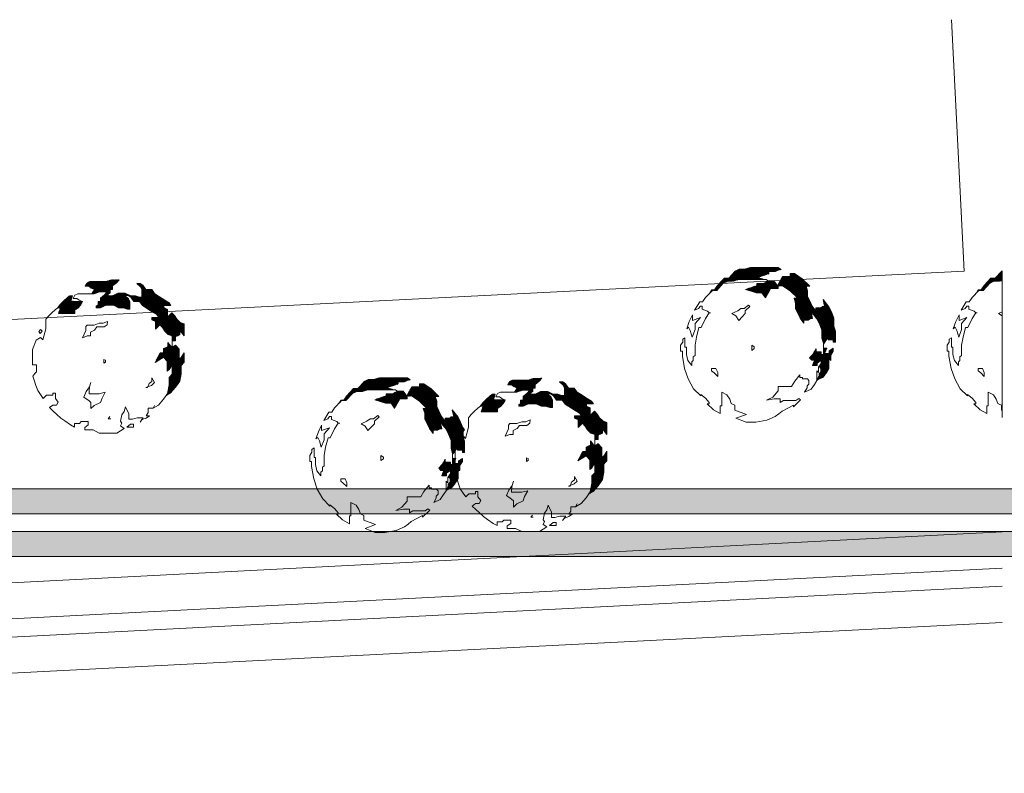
# Model space of a CAD drawing. Header units: millimetres. Extents: x -117530 to 51532, y -61772 to 24900.
# Tile 163 of 175: x -5048 to -1123, y -28946 to -25942. Entities that reach past the tile are written whole.
import ezdxf

# ---------------------------------------------------------------- set-up
doc = ezdxf.new("R2010")
doc.units = ezdxf.units.MM
doc.header["$LTSCALE"] = 254
doc.layers.add('drsn-maaiveld', color=7, linetype='Continuous', lineweight=0, true_color=0x0099ff)
for name, color, linetype, lineweight in [('HATCH_REACTORS', 7, 'Continuous', 0), ('LAYER21', 7, 'Continuous', 0), ('LAYER90', 7, 'Continuous', 0)]:
    doc.layers.add(name, color=color, linetype=linetype, lineweight=lineweight)
pattern_1 = [(45.0000013, (10.607, -10.607), (10.60660195, -10.6066015), [])]

# ---------------------------------------------------------------- blocks, each defined once
blk = doc.blocks.new('Group-1')
at = {"layer": 'HATCH_REACTORS', "linetype": 'Continuous', "lineweight": 0}
h = blk.add_hatch(dxfattribs=at)
h.set_pattern_fill('ARKEY_normaala_9_1', style=0, pattern_type=2)
h.set_pattern_definition(pattern_1)
h.paths.add_polyline_path([(-538150, -183055), (-537108, -183055), (-537166, -183036), (-537382, -182978), (-537151, -182892), (-536935, -182820), (-536935, -182733), (-536676, -182733), (-536545, -182668), (-536446, -182661), (-536561, -182575), (-537670, -182575), (-537900, -182647), (-538116, -182647), (-538277, -182719), (-538536, -183007), (-538709, -183007), (-538983, -183295), (-539098, -183468), (-539213, -183468), (-539288, -183591), (-539189, -183487), (-539016, -183487), (-538757, -183199), (-538596, -183127), (-538517, -183127), (-538380, -183127), (-538150, -183055)])
h = blk.add_hatch(dxfattribs=at)
h.set_pattern_fill('ARKEY_normaala_9_1', style=0, pattern_type=2)
h.set_pattern_definition(pattern_1)
h.paths.add_polyline_path([(-535253, -184336), (-535023, -184627), (-534922, -184828), (-534821, -185073), (-534821, -185390), (-534763, -185592), (-534763, -185627), (-534701, -185558), (-534571, -185342), (-534571, -185457), (-534370, -185457), (-534370, -185558), (-534283, -185558), (-534283, -185112), (-534341, -184910), (-534341, -184593), (-534442, -184348), (-534542, -184147), (-534773, -183856), (-534715, -184132), (-534802, -184132), (-534888, -184190), (-535061, -184190), (-535061, -184320), (-535205, -184118), (-535306, -183900), (-535392, -183727), (-535392, -183511), (-535450, -183324), (-535306, -183324), (-535608, -183021), (-535913, -182820), (-536086, -182820), (-536086, -182935), (-536388, -182935), (-536590, -183309), (-536393, -183300), (-536088, -183501), (-535786, -183804), (-535930, -183804), (-535872, -183991), (-535872, -184207), (-535685, -184598), (-535541, -184800), (-535541, -184670), (-535368, -184670), (-535282, -184612), (-535212, -184612), (-535253, -184336)])
h = blk.add_hatch(dxfattribs=at)
h.set_pattern_fill('ARKEY_normaala_9_1', style=0, pattern_type=2)
h.set_pattern_definition(pattern_1)
h.paths.add_polyline_path([(-527969, -183127), (-527753, -183127), (-527632, -183089), (-527632, -182711), (-527650, -182719), (-527909, -183007), (-528082, -183007), (-528355, -183295), (-528470, -183468), (-528586, -183468), (-528661, -183591), (-528562, -183487), (-528389, -183487), (-528130, -183199)])
h = blk.add_hatch(dxfattribs=at)
h.set_pattern_fill('ARKEY_normaala_9_1', style=0, pattern_type=2)
h.set_pattern_definition(pattern_1)
h.paths.add_polyline_path([(-561214, -184857), (-561113, -184972), (-561012, -185116), (-560883, -185248), (-560724, -185306), (-560719, -185503), (-560590, -185503), (-560590, -185330), (-560417, -185258), (-560417, -185085), (-560244, -185301), (-560244, -184826), (-560403, -184768), (-560532, -184636), (-560633, -184492), (-560734, -184377), (-560835, -184478), (-560907, -184550), (-560907, -184392), (-560907, -184248), (-561051, -184176), (-561051, -184089), (-560907, -184089), (-560777, -184089), (-560849, -183974), (-561022, -183873), (-561223, -183744), (-561425, -183614), (-561540, -183456), (-561773, -183456), (-561888, -183283), (-562003, -183211), (-562133, -183211), (-561989, -183340), (-561931, -183456), (-561931, -183758), (-562036, -183752), (-562205, -183700), (-562378, -183700), (-562593, -183600), (-562769, -183600), (-562882, -183600), (-563098, -183700), (-563271, -183700), (-563271, -183643), (-563199, -183585), (-563199, -183456), (-563098, -183456), (-563098, -183312), (-562939, -183182), (-562839, -183067), (-563180, -183075), (-563357, -183139), (-564005, -183139), (-564120, -183196), (-564195, -183326), (-564048, -183326), (-563947, -183398), (-563818, -183456), (-563920, -183619), (-563837, -183619), (-563635, -183547), (-563319, -183547), (-563419, -183662), (-563578, -183792), (-563578, -183936), (-563679, -183936), (-563679, -184065), (-563751, -184123), (-563751, -184180), (-563607, -184180), (-563362, -184080), (-563059, -184080), (-562858, -184180), (-562685, -184180), (-562498, -184238), (-562411, -184238), (-562411, -183936), (-562469, -183820), (-562613, -183691), (-562483, -183691), (-562368, -183763), (-562253, -183936), (-562020, -183936), (-561905, -184094), (-561703, -184224), (-561502, -184353), (-561329, -184454), (-561257, -184569), (-561531, -184569), (-561531, -184656), (-561387, -184728), (-561387, -185030), (-561315, -184958), (-561214, -184857)])
h = blk.add_hatch(dxfattribs=at)
h.set_pattern_fill('ARKEY_normaala_9_1', style=0, pattern_type=2)
h.set_pattern_definition(pattern_1)
h.paths.add_polyline_path([(-537070, -183789), (-536868, -183415), (-536566, -183415), (-536566, -183300), (-536590, -183309), (-536734, -183108), (-536950, -183108), (-536926, -183141), (-537012, -183141), (-537156, -183213), (-537415, -183213), (-537415, -183300), (-537631, -183372), (-537862, -183458), (-537646, -183516), (-537430, -183588), (-537214, -183588), (-537070, -183789)])
h = blk.add_hatch(dxfattribs=at)
h.set_pattern_fill('ARKEY_normaala_9_1', style=0, pattern_type=2)
h.set_pattern_definition(pattern_1)
h.paths.add_polyline_path([(-565251, -184411), (-564600, -184411), (-564600, -184267), (-564485, -184195), (-564370, -184065), (-564298, -183936), (-564310, -183931), (-564768, -183922), (-564699, -183700), (-564799, -183700), (-564900, -183772), (-565059, -183916), (-565174, -184032), (-565275, -184161), (-565279, -184180), (-565179, -184180), (-565251, -184411)])
h = blk.add_hatch(dxfattribs=at)
h.set_pattern_fill('ARKEY_normaala_9_1', style=0, pattern_type=2)
h.set_pattern_definition(pattern_1)
h.paths.add_polyline_path([(-560724, -186832), (-560839, -186962), (-560839, -187250), (-560904, -187594), (-560969, -187685), (-560791, -187579), (-560590, -187348), (-560417, -187104), (-560359, -186770), (-560359, -186482), (-560244, -186352), (-560244, -185978), (-560302, -186064), (-560359, -186165), (-560446, -186223), (-560446, -185834), (-560590, -185676), (-560724, -185757), (-560724, -185882), (-560724, -185781), (-560897, -185583), (-560897, -185738), (-561070, -185810), (-561070, -185983), (-561199, -185983), (-561401, -186357), (-561070, -186156), (-560926, -186314), (-560926, -186472), (-560926, -186703), (-560839, -186645), (-560782, -186544), (-560724, -186458), (-560724, -186631), (-560724, -186832)])
h = blk.add_hatch(dxfattribs=at)
h.set_pattern_fill('ARKEY_normaala_9_1', style=0, pattern_type=2)
h.set_pattern_definition(pattern_1)
h.paths.add_polyline_path([(-534850, -186398), (-534940, -186540), (-534917, -186540), (-534859, -186597), (-534859, -186741), (-534931, -186813), (-534931, -186900), (-535023, -187068), (-534773, -186943), (-534643, -186756), (-534542, -186597), (-534542, -186220), (-534470, -186278), (-534470, -186076), (-534370, -185918), (-534370, -185788), (-534528, -185904), (-534528, -186004), (-534715, -186004), (-534629, -185788), (-534744, -185788), (-534763, -185769), (-534763, -186038), (-534850, -186038), (-534850, -185937), (-535051, -185937), (-535051, -185822), (-535181, -186038), (-535311, -186182), (-535224, -186268), (-535109, -186268), (-535195, -186484), (-535008, -186484), (-535008, -186384), (-534850, -186268), (-534850, -186398)])
h = blk.add_hatch(dxfattribs=at)
h.set_pattern_fill('ARKEY_normaala_9_1', style=0, pattern_type=2)
h.set_pattern_definition(pattern_1)
h.paths.add_polyline_path([(-552934, -187452), (-551892, -187452), (-551950, -187432), (-552166, -187375), (-551935, -187288), (-551719, -187216), (-551719, -187130), (-551460, -187130), (-551329, -187065), (-551230, -187058), (-551345, -186972), (-552454, -186972), (-552684, -187044), (-552900, -187044), (-553061, -187116), (-553320, -187404), (-553493, -187404), (-553767, -187692), (-553882, -187864), (-553997, -187864), (-554072, -187988), (-553973, -187884), (-553800, -187884), (-553541, -187596), (-553380, -187524), (-553301, -187524), (-553164, -187524), (-552934, -187452)])
h = blk.add_hatch(dxfattribs=at)
h.set_pattern_fill('ARKEY_normaala_9_1', style=0, pattern_type=2)
h.set_pattern_definition(pattern_1)
h.paths.add_polyline_path([(-550037, -188733), (-549807, -189024), (-549706, -189225), (-549605, -189470), (-549605, -189787), (-549547, -189988), (-549547, -190024), (-549485, -189955), (-549355, -189739), (-549355, -189854), (-549154, -189854), (-549154, -189955), (-549067, -189955), (-549067, -189508), (-549125, -189307), (-549125, -188990), (-549226, -188745), (-549327, -188544), (-549557, -188253), (-549499, -188529), (-549586, -188529), (-549672, -188587), (-549845, -188587), (-549845, -188716), (-549989, -188515), (-550090, -188296), (-550176, -188124), (-550176, -187908), (-550234, -187720), (-550090, -187720), (-550392, -187418), (-550697, -187216), (-550870, -187216), (-550870, -187332), (-551172, -187332), (-551374, -187706), (-551177, -187696), (-550872, -187898), (-550570, -188200), (-550714, -188200), (-550656, -188388), (-550656, -188604), (-550469, -188995), (-550325, -189196), (-550325, -189067), (-550152, -189067), (-550066, -189009), (-549996, -189009), (-550037, -188733)])
h = blk.add_hatch(dxfattribs=at)
h.set_pattern_fill('ARKEY_normaala_9_1', style=0, pattern_type=2)
h.set_pattern_definition(pattern_1)
h.paths.add_polyline_path([(-544366, -188784), (-544265, -188899), (-544164, -189043), (-544035, -189175), (-543876, -189232), (-543871, -189429), (-543742, -189429), (-543742, -189256), (-543569, -189184), (-543569, -189012), (-543396, -189228), (-543396, -188752), (-543555, -188695), (-543684, -188563), (-543785, -188419), (-543886, -188304), (-543987, -188404), (-544059, -188476), (-544059, -188318), (-544059, -188174), (-544203, -188102), (-544203, -188016), (-544059, -188016), (-543929, -188016), (-544001, -187900), (-544174, -187800), (-544375, -187670), (-544577, -187540), (-544692, -187382), (-544925, -187382), (-545040, -187209), (-545155, -187137), (-545285, -187137), (-545141, -187267), (-545083, -187382), (-545083, -187684), (-545188, -187679), (-545357, -187627), (-545530, -187627), (-545745, -187526), (-545921, -187526), (-546034, -187526), (-546250, -187627), (-546423, -187627), (-546423, -187569), (-546351, -187512), (-546351, -187382), (-546250, -187382), (-546250, -187238), (-546091, -187108), (-545991, -186993), (-546332, -187002), (-546509, -187065), (-547157, -187065), (-547272, -187123), (-547347, -187252), (-547200, -187252), (-547099, -187324), (-546970, -187382), (-547072, -187545), (-546989, -187545), (-546787, -187473), (-546471, -187473), (-546571, -187588), (-546730, -187718), (-546730, -187862), (-546831, -187862), (-546831, -187992), (-546903, -188049), (-546903, -188107), (-546759, -188107), (-546514, -188006), (-546211, -188006), (-546010, -188107), (-545837, -188107), (-545650, -188164), (-545563, -188164), (-545563, -187862), (-545621, -187747), (-545765, -187617), (-545635, -187617), (-545520, -187689), (-545405, -187862), (-545172, -187862), (-545057, -188020), (-544855, -188150), (-544654, -188280), (-544481, -188380), (-544409, -188496), (-544683, -188496), (-544683, -188582), (-544539, -188654), (-544539, -188956), (-544467, -188884), (-544366, -188784)])
h = blk.add_hatch(dxfattribs=at)
h.set_pattern_fill('ARKEY_normaala_9_1', style=0, pattern_type=2)
h.set_pattern_definition(pattern_1)
h.paths.add_polyline_path([(-551854, -188186), (-551652, -187812), (-551350, -187812), (-551350, -187696), (-551374, -187706), (-551518, -187504), (-551734, -187504), (-551710, -187538), (-551796, -187538), (-551940, -187610), (-552199, -187610), (-552199, -187696), (-552415, -187768), (-552646, -187855), (-552430, -187912), (-552214, -187984), (-551998, -187984), (-551854, -188186)])
h = blk.add_hatch(dxfattribs=at)
h.set_pattern_fill('ARKEY_normaala_9_1', style=0, pattern_type=2)
h.set_pattern_definition(pattern_1)
h.paths.add_polyline_path([(-548403, -188337), (-547752, -188337), (-547752, -188193), (-547637, -188121), (-547522, -187992), (-547450, -187862), (-547462, -187857), (-547920, -187849), (-547851, -187627), (-547951, -187627), (-548052, -187699), (-548211, -187843), (-548326, -187958), (-548427, -188088), (-548431, -188107), (-548331, -188107), (-548403, -188337)])
h = blk.add_hatch(dxfattribs=at)
h.set_pattern_fill('ARKEY_normaala_9_1', style=0, pattern_type=2)
h.set_pattern_definition(pattern_1)
h.paths.add_polyline_path([(-543876, -190759), (-543991, -190888), (-543991, -191176), (-544056, -191520), (-544121, -191612), (-543943, -191505), (-543742, -191275), (-543569, -191030), (-543511, -190696), (-543511, -190408), (-543396, -190279), (-543396, -189904), (-543454, -189991), (-543511, -190092), (-543598, -190149), (-543598, -189760), (-543742, -189602), (-543876, -189684), (-543876, -189808), (-543876, -189708), (-544049, -189509), (-544049, -189664), (-544222, -189736), (-544222, -189909), (-544351, -189909), (-544553, -190284), (-544222, -190082), (-544078, -190240), (-544078, -190399), (-544078, -190629), (-543991, -190572), (-543934, -190471), (-543876, -190384), (-543876, -190557), (-543876, -190759)])
h = blk.add_hatch(dxfattribs=at)
h.set_pattern_fill('ARKEY_normaala_9_1', style=0, pattern_type=2)
h.set_pattern_definition(pattern_1)
h.paths.add_polyline_path([(-549634, -190795), (-549724, -190936), (-549701, -190936), (-549643, -190994), (-549643, -191138), (-549715, -191210), (-549715, -191296), (-549807, -191464), (-549557, -191340), (-549427, -191152), (-549327, -190994), (-549327, -190617), (-549255, -190675), (-549255, -190473), (-549154, -190315), (-549154, -190185), (-549312, -190300), (-549312, -190401), (-549499, -190401), (-549413, -190185), (-549528, -190185), (-549547, -190166), (-549547, -190435), (-549634, -190435), (-549634, -190334), (-549835, -190334), (-549835, -190219), (-549965, -190435), (-550095, -190579), (-550008, -190665), (-549893, -190665), (-549979, -190881), (-549792, -190881), (-549792, -190780), (-549634, -190665), (-549634, -190795)])
at = {"layer": 'HATCH_REACTORS', "color": 17, "lineweight": 0, "flags": 128}
for points in [[(-538150, -183055), (-537108, -183055), (-537166, -183036), (-537382, -182978), (-537151, -182892), (-536935, -182820), (-536935, -182733), (-536676, -182733), (-536545, -182668), (-536446, -182661), (-536561, -182575), (-537670, -182575), (-537900, -182647), (-538116, -182647), (-538277, -182719), (-538536, -183007), (-538709, -183007), (-538983, -183295), (-539098, -183468), (-539213, -183468), (-539288, -183591), (-539189, -183487), (-539016, -183487), (-538757, -183199), (-538596, -183127), (-538517, -183127), (-538380, -183127), (-538150, -183055)], [(-535253, -184336), (-535023, -184627), (-534922, -184828), (-534821, -185073), (-534821, -185390), (-534763, -185592), (-534763, -185627), (-534701, -185558), (-534571, -185342), (-534571, -185457), (-534370, -185457), (-534370, -185558), (-534283, -185558), (-534283, -185112), (-534341, -184910), (-534341, -184593), (-534442, -184348), (-534542, -184147), (-534773, -183856), (-534715, -184132), (-534802, -184132), (-534888, -184190), (-535061, -184190), (-535061, -184320), (-535205, -184118), (-535306, -183900), (-535392, -183727), (-535392, -183511), (-535450, -183324), (-535306, -183324), (-535608, -183021), (-535913, -182820), (-536086, -182820), (-536086, -182935), (-536388, -182935), (-536590, -183309), (-536393, -183300), (-536088, -183501), (-535786, -183804), (-535930, -183804), (-535872, -183991), (-535872, -184207), (-535685, -184598), (-535541, -184800), (-535541, -184670), (-535368, -184670), (-535282, -184612), (-535212, -184612), (-535253, -184336)], [(-527969, -183127), (-527753, -183127), (-527632, -183089), (-527632, -182711), (-527650, -182719), (-527909, -183007), (-528082, -183007), (-528355, -183295), (-528470, -183468), (-528586, -183468), (-528661, -183591), (-528562, -183487), (-528389, -183487), (-528130, -183199)], [(-561214, -184857), (-561113, -184972), (-561012, -185116), (-560883, -185248), (-560724, -185306), (-560719, -185503), (-560590, -185503), (-560590, -185330), (-560417, -185258), (-560417, -185085), (-560244, -185301), (-560244, -184826), (-560403, -184768), (-560532, -184636), (-560633, -184492), (-560734, -184377), (-560835, -184478), (-560907, -184550), (-560907, -184392), (-560907, -184248), (-561051, -184176), (-561051, -184089), (-560907, -184089), (-560777, -184089), (-560849, -183974), (-561022, -183873), (-561223, -183744), (-561425, -183614), (-561540, -183456), (-561773, -183456), (-561888, -183283), (-562003, -183211), (-562133, -183211), (-561989, -183340), (-561931, -183456), (-561931, -183758), (-562036, -183752), (-562205, -183700), (-562378, -183700), (-562593, -183600), (-562769, -183600), (-562882, -183600), (-563098, -183700), (-563271, -183700), (-563271, -183643), (-563199, -183585), (-563199, -183456), (-563098, -183456), (-563098, -183312), (-562939, -183182), (-562839, -183067), (-563180, -183075), (-563357, -183139), (-564005, -183139), (-564120, -183196), (-564195, -183326), (-564048, -183326), (-563947, -183398), (-563818, -183456), (-563920, -183619), (-563837, -183619), (-563635, -183547), (-563319, -183547), (-563419, -183662), (-563578, -183792), (-563578, -183936), (-563679, -183936), (-563679, -184065), (-563751, -184123), (-563751, -184180), (-563607, -184180), (-563362, -184080), (-563059, -184080), (-562858, -184180), (-562685, -184180), (-562498, -184238), (-562411, -184238), (-562411, -183936), (-562469, -183820), (-562613, -183691), (-562483, -183691), (-562368, -183763), (-562253, -183936), (-562020, -183936), (-561905, -184094), (-561703, -184224), (-561502, -184353), (-561329, -184454), (-561257, -184569), (-561531, -184569), (-561531, -184656), (-561387, -184728), (-561387, -185030), (-561315, -184958), (-561214, -184857)], [(-537070, -183789), (-536868, -183415), (-536566, -183415), (-536566, -183300), (-536590, -183309), (-536734, -183108), (-536950, -183108), (-536926, -183141), (-537012, -183141), (-537156, -183213), (-537415, -183213), (-537415, -183300), (-537631, -183372), (-537862, -183458), (-537646, -183516), (-537430, -183588), (-537214, -183588), (-537070, -183789)], [(-565251, -184411), (-564600, -184411), (-564600, -184267), (-564485, -184195), (-564370, -184065), (-564298, -183936), (-564310, -183931), (-564768, -183922), (-564699, -183700), (-564799, -183700), (-564900, -183772), (-565059, -183916), (-565174, -184032), (-565275, -184161), (-565279, -184180), (-565179, -184180), (-565251, -184411)], [(-560724, -186832), (-560839, -186962), (-560839, -187250), (-560904, -187594), (-560969, -187685), (-560791, -187579), (-560590, -187348), (-560417, -187104), (-560359, -186770), (-560359, -186482), (-560244, -186352), (-560244, -185978), (-560302, -186064), (-560359, -186165), (-560446, -186223), (-560446, -185834), (-560590, -185676), (-560724, -185757), (-560724, -185882), (-560724, -185781), (-560897, -185583), (-560897, -185738), (-561070, -185810), (-561070, -185983), (-561199, -185983), (-561401, -186357), (-561070, -186156), (-560926, -186314), (-560926, -186472), (-560926, -186703), (-560839, -186645), (-560782, -186544), (-560724, -186458), (-560724, -186631), (-560724, -186832)], [(-534850, -186398), (-534940, -186540), (-534917, -186540), (-534859, -186597), (-534859, -186741), (-534931, -186813), (-534931, -186900), (-535023, -187068), (-534773, -186943), (-534643, -186756), (-534542, -186597), (-534542, -186220), (-534470, -186278), (-534470, -186076), (-534370, -185918), (-534370, -185788), (-534528, -185904), (-534528, -186004), (-534715, -186004), (-534629, -185788), (-534744, -185788), (-534763, -185769), (-534763, -186038), (-534850, -186038), (-534850, -185937), (-535051, -185937), (-535051, -185822), (-535181, -186038), (-535311, -186182), (-535224, -186268), (-535109, -186268), (-535195, -186484), (-535008, -186484), (-535008, -186384), (-534850, -186268), (-534850, -186398)], [(-552934, -187452), (-551892, -187452), (-551950, -187432), (-552166, -187375), (-551935, -187288), (-551719, -187216), (-551719, -187130), (-551460, -187130), (-551329, -187065), (-551230, -187058), (-551345, -186972), (-552454, -186972), (-552684, -187044), (-552900, -187044), (-553061, -187116), (-553320, -187404), (-553493, -187404), (-553767, -187692), (-553882, -187864), (-553997, -187864), (-554072, -187988), (-553973, -187884), (-553800, -187884), (-553541, -187596), (-553380, -187524), (-553301, -187524), (-553164, -187524), (-552934, -187452)], [(-550037, -188733), (-549807, -189024), (-549706, -189225), (-549605, -189470), (-549605, -189787), (-549547, -189988), (-549547, -190024), (-549485, -189955), (-549355, -189739), (-549355, -189854), (-549154, -189854), (-549154, -189955), (-549067, -189955), (-549067, -189508), (-549125, -189307), (-549125, -188990), (-549226, -188745), (-549327, -188544), (-549557, -188253), (-549499, -188529), (-549586, -188529), (-549672, -188587), (-549845, -188587), (-549845, -188716), (-549989, -188515), (-550090, -188296), (-550176, -188124), (-550176, -187908), (-550234, -187720), (-550090, -187720), (-550392, -187418), (-550697, -187216), (-550870, -187216), (-550870, -187332), (-551172, -187332), (-551374, -187706), (-551177, -187696), (-550872, -187898), (-550570, -188200), (-550714, -188200), (-550656, -188388), (-550656, -188604), (-550469, -188995), (-550325, -189196), (-550325, -189067), (-550152, -189067), (-550066, -189009), (-549996, -189009), (-550037, -188733)], [(-544366, -188784), (-544265, -188899), (-544164, -189043), (-544035, -189175), (-543876, -189232), (-543871, -189429), (-543742, -189429), (-543742, -189256), (-543569, -189184), (-543569, -189012), (-543396, -189228), (-543396, -188752), (-543555, -188695), (-543684, -188563), (-543785, -188419), (-543886, -188304), (-543987, -188404), (-544059, -188476), (-544059, -188318), (-544059, -188174), (-544203, -188102), (-544203, -188016), (-544059, -188016), (-543929, -188016), (-544001, -187900), (-544174, -187800), (-544375, -187670), (-544577, -187540), (-544692, -187382), (-544925, -187382), (-545040, -187209), (-545155, -187137), (-545285, -187137), (-545141, -187267), (-545083, -187382), (-545083, -187684), (-545188, -187679), (-545357, -187627), (-545530, -187627), (-545745, -187526), (-545921, -187526), (-546034, -187526), (-546250, -187627), (-546423, -187627), (-546423, -187569), (-546351, -187512), (-546351, -187382), (-546250, -187382), (-546250, -187238), (-546091, -187108), (-545991, -186993), (-546332, -187002), (-546509, -187065), (-547157, -187065), (-547272, -187123), (-547347, -187252), (-547200, -187252), (-547099, -187324), (-546970, -187382), (-547072, -187545), (-546989, -187545), (-546787, -187473), (-546471, -187473), (-546571, -187588), (-546730, -187718), (-546730, -187862), (-546831, -187862), (-546831, -187992), (-546903, -188049), (-546903, -188107), (-546759, -188107), (-546514, -188006), (-546211, -188006), (-546010, -188107), (-545837, -188107), (-545650, -188164), (-545563, -188164), (-545563, -187862), (-545621, -187747), (-545765, -187617), (-545635, -187617), (-545520, -187689), (-545405, -187862), (-545172, -187862), (-545057, -188020), (-544855, -188150), (-544654, -188280), (-544481, -188380), (-544409, -188496), (-544683, -188496), (-544683, -188582), (-544539, -188654), (-544539, -188956), (-544467, -188884), (-544366, -188784)], [(-551854, -188186), (-551652, -187812), (-551350, -187812), (-551350, -187696), (-551374, -187706), (-551518, -187504), (-551734, -187504), (-551710, -187538), (-551796, -187538), (-551940, -187610), (-552199, -187610), (-552199, -187696), (-552415, -187768), (-552646, -187855), (-552430, -187912), (-552214, -187984), (-551998, -187984), (-551854, -188186)], [(-548403, -188337), (-547752, -188337), (-547752, -188193), (-547637, -188121), (-547522, -187992), (-547450, -187862), (-547462, -187857), (-547920, -187849), (-547851, -187627), (-547951, -187627), (-548052, -187699), (-548211, -187843), (-548326, -187958), (-548427, -188088), (-548431, -188107), (-548331, -188107), (-548403, -188337)], [(-543876, -190759), (-543991, -190888), (-543991, -191176), (-544056, -191520), (-544121, -191612), (-543943, -191505), (-543742, -191275), (-543569, -191030), (-543511, -190696), (-543511, -190408), (-543396, -190279), (-543396, -189904), (-543454, -189991), (-543511, -190092), (-543598, -190149), (-543598, -189760), (-543742, -189602), (-543876, -189684), (-543876, -189808), (-543876, -189708), (-544049, -189509), (-544049, -189664), (-544222, -189736), (-544222, -189909), (-544351, -189909), (-544553, -190284), (-544222, -190082), (-544078, -190240), (-544078, -190399), (-544078, -190629), (-543991, -190572), (-543934, -190471), (-543876, -190384), (-543876, -190557), (-543876, -190759)], [(-549634, -190795), (-549724, -190936), (-549701, -190936), (-549643, -190994), (-549643, -191138), (-549715, -191210), (-549715, -191296), (-549807, -191464), (-549557, -191340), (-549427, -191152), (-549327, -190994), (-549327, -190617), (-549255, -190675), (-549255, -190473), (-549154, -190315), (-549154, -190185), (-549312, -190300), (-549312, -190401), (-549499, -190401), (-549413, -190185), (-549528, -190185), (-549547, -190166), (-549547, -190435), (-549634, -190435), (-549634, -190334), (-549835, -190334), (-549835, -190219), (-549965, -190435), (-550095, -190579), (-550008, -190665), (-549893, -190665), (-549979, -190881), (-549792, -190881), (-549792, -190780), (-549634, -190665), (-549634, -190795)]]:
    blk.add_lwpolyline(points, close=True, dxfattribs=at)
at = {"layer": 'LAYER21', "color": 17, "linetype": 'Continuous', "lineweight": 0}
for p, q in [((-529148, -182716, -28800), (-529660, -172695, -28800)), ((-625023, -187609, -28800), (-529148, -182716, -28800)), ((-566143, -185479, -28800), (-566287, -185839, -28800)), ((-527666, -188071, -28800), (-527759, -188025, -28800)), ((-549295, -189405, -28800), (-549439, -189765, -28800)), ((-527632, -193121, -28800), (-645260, -199148, -28800)), ((-527632, -194563, -28800), (-645186, -200587, -28800)), ((-527632, -195284, -28800), (-645149, -201306, -28800)), ((-527632, -196725, -28800), (-645076, -202744, -28800))]:
    blk.add_line(p, q, dxfattribs=at)
at = {"layer": 'LAYER21', "color": 17, "linetype": 'Continuous', "lineweight": 0, "flags": 128}
for points in [[(-538251, -188589), (-537847, -188748), (-537459, -188748), (-537012, -188661), (-536681, -188517), (-536681, -188517), (-536537, -188416), (-536407, -188301), (-535959, -188071), (-535959, -188128), (-535671, -187855), (-535743, -187797), (-535858, -187884), (-536350, -187884), (-536479, -187956), (-536479, -187812), (-536724, -187812), (-537027, -187869), (-536782, -187740), (-536566, -187495), (-536566, -187322), (-536031, -187322), (-535901, -187106), (-535699, -186859), (-535699, -186960), (-535599, -186960), (-535599, -187020), (-535397, -187020), (-535339, -187077), (-535339, -187221), (-535411, -187293), (-535411, -187380), (-535512, -187552), (-535253, -187423), (-535123, -187236), (-535023, -187077), (-535023, -186700), (-534951, -186758), (-534951, -186556), (-534850, -186398), (-534850, -186268), (-535008, -186384), (-535008, -186484), (-535195, -186484), (-535109, -186268), (-535224, -186268), (-535311, -186182), (-535181, -186038), (-535051, -185822), (-535051, -185937), (-534850, -185937), (-534850, -186038), (-534763, -186038), (-534763, -185592), (-534821, -185390), (-534821, -185318), (-534821, -185073), (-534922, -184828), (-535023, -184627), (-535253, -184336), (-535195, -184612), (-535282, -184612), (-535368, -184670), (-535541, -184670), (-535541, -184800), (-535685, -184598), (-535872, -184207), (-535872, -183991), (-535930, -183804), (-535786, -183804), (-536088, -183501), (-536393, -183300), (-536566, -183300), (-536566, -183415), (-536868, -183415), (-537070, -183789), (-537214, -183588), (-537430, -183588), (-537646, -183516), (-537862, -183458), (-537631, -183372), (-537415, -183300), (-537415, -183213), (-537156, -183213), (-537012, -183141), (-536926, -183141), (-537041, -183055), (-538150, -183055), (-538380, -183127), (-538596, -183127), (-538757, -183199), (-539016, -183487), (-539189, -183487), (-539463, -183775), (-539578, -183948), (-539693, -183948), (-539895, -184279), (-539736, -184207), (-539664, -184120), (-539592, -184120), (-539592, -184236), (-539376, -184322), (-539319, -184380)], [(-562642, -188995), (-562786, -188894), (-562728, -188779), (-562786, -188707), (-562728, -188448), (-562642, -188318), (-562584, -188131), (-562455, -188404), (-562455, -188620), (-562311, -188620), (-562121, -188563), (-561876, -188563), (-562006, -188736), (-561935, -188642), (-561761, -188577), (-561631, -188491), (-561761, -188491), (-561675, -188361), (-561675, -188188), (-561487, -188188), (-561430, -188073), (-561487, -188188), (-561271, -188059), (-561070, -187828), (-560897, -187584), (-560839, -187250), (-560839, -186962), (-560724, -186832), (-560724, -186458), (-560782, -186544), (-560839, -186645), (-560926, -186703), (-560926, -186314), (-561070, -186156), (-561401, -186357), (-561199, -185983), (-561070, -185983), (-561070, -185810), (-560897, -185738), (-560897, -185565), (-560724, -185781), (-560724, -185882), (-560724, -185306), (-560883, -185248), (-561012, -185116), (-561113, -184972), (-561214, -184857), (-561315, -184958), (-561387, -185030), (-561387, -184728), (-561531, -184656), (-561531, -184569), (-561257, -184569), (-561329, -184454), (-561502, -184353), (-561905, -184094), (-562020, -183936), (-562253, -183936), (-562368, -183763), (-562483, -183691), (-562613, -183691), (-562469, -183820), (-562411, -183936), (-562411, -184238), (-562498, -184238), (-562685, -184180), (-562858, -184180), (-563059, -184080), (-563362, -184080), (-563578, -184180), (-563751, -184180), (-563751, -184123), (-563679, -184065), (-563679, -183936), (-563578, -183936), (-563578, -183792), (-563419, -183662), (-563319, -183547), (-563635, -183547), (-563837, -183619), (-564485, -183619), (-564600, -183676), (-564675, -183806), (-564528, -183806), (-564427, -183878), (-564298, -183936), (-564370, -184065), (-564485, -184195), (-564600, -184267), (-564600, -184411), (-565251, -184411), (-565179, -184180), (-565279, -184180), (-565380, -184252), (-565539, -184396), (-565654, -184512), (-565755, -184641), (-565755, -185016), (-565884, -185464), (-565971, -185364), (-566143, -185479)], [(-538135, -184684), (-538006, -184540), (-537876, -184408), (-537876, -184308), (-537689, -184135), (-537747, -184077), (-537919, -184207), (-538049, -184207), (-538179, -184308), (-538409, -184408), (-538251, -184509), (-538135, -184684)], [(-539261, -184380), (-539319, -184380), (-539463, -184612), (-539635, -184972), (-539722, -184972), (-539823, -185347), (-539880, -185678), (-539880, -186081), (-539952, -186139), (-539952, -186283), (-540010, -186340), (-540010, -186484), (-540168, -186283), (-540226, -186038), (-540226, -185750), (-540283, -185750), (-540283, -185750), (-540283, -185376), (-540370, -185433), (-540370, -185548), (-540456, -185678), (-540456, -185908), (-540384, -185908), (-540384, -186110), (-540384, -186110), (-540298, -186600), (-540154, -187020), (-539938, -187408), (-539650, -187696), (-539650, -187639), (-539463, -187783), (-539319, -187956), (-539319, -188013), (-539391, -188013), (-539391, -188013), (-539146, -188244), (-538872, -188402), (-538872, -188085), (-538815, -188085), (-538815, -187552), (-538611, -187653), (-538495, -187826), (-538438, -187999), (-538294, -188071), (-538294, -188258), (-537833, -188431), (-538251, -188589)], [(-539995, -185347), (-539880, -185044), (-539880, -184814), (-539664, -184569), (-539981, -184684), (-539981, -184466), (-540111, -184728), (-540211, -185016), (-540139, -184958), (-540067, -185088), (-539995, -185347)], [(-529368, -185347), (-529253, -185044), (-529253, -184814), (-529037, -184569), (-529354, -184684), (-529354, -184466), (-529483, -184728), (-529584, -185016), (-529512, -184958), (-529440, -185088), (-529368, -185347)], [(-563304, -184728), (-563477, -184800), (-563635, -184800), (-563837, -184872), (-564111, -184872), (-564168, -184929), (-564168, -185088), (-564298, -185378), (-564111, -185306), (-563981, -185306), (-563981, -185148), (-563823, -185073), (-563722, -184944), (-563434, -184944), (-563319, -184857), (-563304, -184728)], [(-565971, -185044), (-566043, -185133), (-565985, -185205), (-565913, -185116), (-565971, -185044)], [(-566287, -185839), (-566287, -186458), (-566129, -186458), (-566129, -186732), (-566201, -186804), (-566273, -186904), (-566215, -187106), (-566158, -187279), (-566086, -187480), (-565971, -187641), (-565870, -187800), (-565740, -187670), (-565481, -187670), (-565481, -187584), (-565380, -187584), (-565380, -187800), (-565265, -187944), (-565337, -188059), (-565481, -188059), (-565611, -188160), (-565467, -188304), (-565337, -188419), (-565164, -188577), (-565006, -188692), (-564775, -188851), (-564617, -188937), (-564617, -188793), (-564413, -188793), (-564355, -188721), (-564067, -188721), (-564067, -188851), (-564211, -188952), (-564211, -189052), (-563880, -189052), (-563635, -189182), (-562930, -189182), (-562642, -188995)], [(-537617, -185678), (-537617, -185880), (-537516, -185808), (-537516, -185736), (-537617, -185678)], [(-563448, -186242), (-563448, -186386), (-563376, -186350), (-563376, -186271), (-563448, -186242)], [(-539045, -186600), (-539218, -186600), (-539218, -186700), (-539117, -186772), (-538973, -186916), (-538973, -186758), (-539045, -186600)], [(-528418, -186600), (-528590, -186600), (-528590, -186700), (-528490, -186772), (-528346, -186916), (-528346, -186758), (-528418, -186600)], [(-563967, -187164), (-564024, -187336), (-564154, -187524), (-564240, -187742), (-564039, -187886), (-563967, -187958), (-563967, -188203), (-563837, -188073), (-563578, -187958), (-563520, -187785), (-563391, -187552), (-563635, -187612), (-564039, -187612), (-564039, -187495), (-564024, -187336)], [(-561531, -186976), (-561531, -187120), (-561646, -187207), (-561703, -187365), (-561775, -187365), (-561545, -187279), (-561430, -187164), (-561531, -186976)], [(-553035, -192986), (-552631, -193144), (-552243, -193144), (-551796, -193058), (-551465, -192914), (-551465, -192914), (-551321, -192813), (-551191, -192698), (-550743, -192468), (-550743, -192525), (-550455, -192252), (-550527, -192194), (-550642, -192280), (-551134, -192280), (-551263, -192352), (-551263, -192208), (-551508, -192208), (-551811, -192266), (-551566, -192136), (-551350, -191892), (-551350, -191719), (-550815, -191719), (-550685, -191503), (-550483, -191256), (-550483, -191356), (-550383, -191356), (-550383, -191416), (-550181, -191416), (-550123, -191474), (-550123, -191618), (-550195, -191690), (-550195, -191776), (-550296, -191949), (-550037, -191820), (-549907, -191632), (-549807, -191474), (-549807, -191097), (-549735, -191155), (-549735, -190953), (-549634, -190795), (-549634, -190665), (-549792, -190780), (-549792, -190881), (-549979, -190881), (-549893, -190665), (-550008, -190665), (-550095, -190579), (-549965, -190435), (-549835, -190219), (-549835, -190334), (-549634, -190334), (-549634, -190435), (-549547, -190435), (-549547, -189988), (-549605, -189787), (-549605, -189715), (-549605, -189470), (-549706, -189225), (-549807, -189024), (-550037, -188733), (-549979, -189009), (-550066, -189009), (-550152, -189067), (-550325, -189067), (-550325, -189196), (-550469, -188995), (-550656, -188604), (-550656, -188388), (-550714, -188200), (-550570, -188200), (-550872, -187898), (-551177, -187696), (-551350, -187696), (-551350, -187812), (-551652, -187812), (-551854, -188186), (-551998, -187984), (-552214, -187984), (-552430, -187912), (-552646, -187855), (-552415, -187768), (-552199, -187696), (-552199, -187610), (-551940, -187610), (-551796, -187538), (-551710, -187538), (-551825, -187452), (-552934, -187452), (-553164, -187524), (-553380, -187524), (-553541, -187596), (-553800, -187884), (-553973, -187884), (-554247, -188172), (-554362, -188344), (-554477, -188344), (-554679, -188676), (-554520, -188604), (-554448, -188517), (-554376, -188517), (-554376, -188632), (-554160, -188719), (-554103, -188776)], [(-545794, -192921), (-545938, -192820), (-545880, -192705), (-545938, -192633), (-545880, -192374), (-545794, -192244), (-545736, -192057), (-545607, -192331), (-545607, -192547), (-545463, -192547), (-545273, -192489), (-545028, -192489), (-545158, -192662), (-545087, -192568), (-544913, -192504), (-544783, -192417), (-544913, -192417), (-544827, -192288), (-544827, -192115), (-544639, -192115), (-544582, -192000), (-544639, -192115), (-544423, -191985), (-544222, -191755), (-544049, -191510), (-543991, -191176), (-543991, -190888), (-543876, -190759), (-543876, -190384), (-543934, -190471), (-543991, -190572), (-544078, -190629), (-544078, -190240), (-544222, -190082), (-544553, -190284), (-544351, -189909), (-544222, -189909), (-544222, -189736), (-544049, -189664), (-544049, -189492), (-543876, -189708), (-543876, -189808), (-543876, -189232), (-544035, -189175), (-544164, -189043), (-544265, -188899), (-544366, -188784), (-544467, -188884), (-544539, -188956), (-544539, -188654), (-544683, -188582), (-544683, -188496), (-544409, -188496), (-544481, -188380), (-544654, -188280), (-545057, -188020), (-545172, -187862), (-545405, -187862), (-545520, -187689), (-545635, -187617), (-545765, -187617), (-545621, -187747), (-545563, -187862), (-545563, -188164), (-545650, -188164), (-545837, -188107), (-546010, -188107), (-546211, -188006), (-546514, -188006), (-546730, -188107), (-546903, -188107), (-546903, -188049), (-546831, -187992), (-546831, -187862), (-546730, -187862), (-546730, -187718), (-546571, -187588), (-546471, -187473), (-546787, -187473), (-546989, -187545), (-547637, -187545), (-547752, -187603), (-547827, -187732), (-547680, -187732), (-547579, -187804), (-547450, -187862), (-547522, -187992), (-547637, -188121), (-547752, -188193), (-547752, -188337), (-548403, -188337), (-548331, -188107), (-548431, -188107), (-548532, -188179), (-548691, -188323), (-548806, -188438), (-548907, -188568), (-548907, -188942), (-549036, -189391), (-549123, -189290), (-549295, -189405)], [(-563203, -188520), (-563275, -188606), (-563175, -188606), (-563175, -188606)], [(-554045, -188776), (-554103, -188776), (-554247, -189009), (-554419, -189369), (-554506, -189369), (-554607, -189744), (-554664, -190075), (-554664, -190478), (-554736, -190536), (-554736, -190680), (-554794, -190737), (-554794, -190881), (-554952, -190680), (-555010, -190435), (-555010, -190147), (-555067, -190147), (-555067, -190147), (-555067, -189772), (-555154, -189830), (-555154, -189945), (-555240, -190075), (-555240, -190305), (-555168, -190305), (-555168, -190507), (-555168, -190507), (-555082, -190996), (-554938, -191416), (-554722, -191805), (-554434, -192093), (-554434, -192036), (-554247, -192180), (-554103, -192352), (-554103, -192410), (-554175, -192410), (-554175, -192410), (-553930, -192640), (-553656, -192799), (-553656, -192482), (-553599, -192482), (-553599, -191949), (-553395, -192050), (-553279, -192223), (-553222, -192396), (-553078, -192468), (-553078, -192655), (-552617, -192828), (-553035, -192986)], [(-552919, -189081), (-552790, -188937), (-552660, -188805), (-552660, -188704), (-552473, -188532), (-552531, -188474), (-552703, -188604), (-552833, -188604), (-552963, -188704), (-553193, -188805), (-553035, -188906), (-552919, -189081)], [(-546456, -188654), (-546629, -188726), (-546787, -188726), (-546989, -188798), (-547263, -188798), (-547320, -188856), (-547320, -189014), (-547450, -189304), (-547263, -189232), (-547133, -189232), (-547133, -189074), (-546975, -189000), (-546874, -188870), (-546586, -188870), (-546471, -188784), (-546456, -188654)], [(-562527, -188937), (-562397, -188937), (-562397, -188937), (-562267, -188937), (-562267, -188822), (-562383, -188822), (-562527, -188937)], [(-554779, -189744), (-554664, -189441), (-554664, -189211), (-554448, -188966), (-554765, -189081), (-554765, -188863), (-554895, -189124), (-554995, -189412), (-554923, -189355), (-554851, -189484), (-554779, -189744)], [(-549123, -188971), (-549195, -189060), (-549137, -189132), (-549065, -189043), (-549123, -188971)], [(-549439, -189765), (-549439, -190384), (-549281, -190384), (-549281, -190658), (-549353, -190730), (-549425, -190831), (-549367, -191032), (-549310, -191205), (-549238, -191407), (-549123, -191568), (-549022, -191726), (-548892, -191596), (-548633, -191596), (-548633, -191510), (-548532, -191510), (-548532, -191726), (-548417, -191870), (-548489, -191985), (-548633, -191985), (-548763, -192086), (-548619, -192230), (-548489, -192345), (-548316, -192504), (-548158, -192619), (-547927, -192777), (-547769, -192864), (-547769, -192720), (-547565, -192720), (-547507, -192648), (-547219, -192648), (-547219, -192777), (-547363, -192878), (-547363, -192979), (-547032, -192979), (-546787, -193108), (-546082, -193108), (-545794, -192921)], [(-552401, -190075), (-552401, -190276), (-552300, -190204), (-552300, -190132), (-552401, -190075)], [(-546600, -190168), (-546600, -190312), (-546528, -190276), (-546528, -190197), (-546600, -190168)], [(-553829, -190996), (-554002, -190996), (-554002, -191097), (-553901, -191169), (-553757, -191313), (-553757, -191155), (-553829, -190996)], [(-547119, -191090), (-547176, -191263), (-547306, -191450), (-547392, -191668), (-547191, -191812), (-547119, -191884), (-547119, -192129), (-546989, -192000), (-546730, -191884), (-546672, -191712), (-546543, -191479), (-546787, -191539), (-547191, -191539), (-547191, -191421), (-547176, -191263)], [(-544683, -190903), (-544683, -191047), (-544798, -191133), (-544855, -191292), (-544927, -191292), (-544697, -191205), (-544582, -191090), (-544683, -190903)], [(-546355, -192446), (-546427, -192532), (-546327, -192532), (-546327, -192532)], [(-545679, -192864), (-545549, -192864), (-545549, -192864), (-545419, -192864), (-545419, -192748), (-545535, -192748), (-545679, -192864)]]:
    blk.add_lwpolyline(points, dxfattribs=at)
at = {"layer": 'LAYER21', "color": 17, "linetype": 'Continuous', "lineweight": 0, "elevation": -28800}
for points in [[(-527632, -188556), (-527632, -183089), (-527753, -183127), (-527969, -183127), (-528130, -183199), (-528389, -183487), (-528562, -183487), (-528835, -183775), (-528950, -183948), (-529066, -183948), (-529267, -184279), (-529109, -184207), (-529037, -184120), (-528965, -184120), (-528965, -184236), (-528749, -184322), (-528691, -184380)], [(-528634, -184380), (-528691, -184380), (-528835, -184612), (-529008, -184972), (-529094, -184972), (-529195, -185347), (-529253, -185678), (-529253, -186081), (-529325, -186139), (-529325, -186283), (-529382, -186340), (-529382, -186484), (-529541, -186283), (-529598, -186038), (-529598, -185750), (-529656, -185750), (-529656, -185376), (-529742, -185433), (-529742, -185548), (-529829, -185678), (-529829, -185908), (-529757, -185908), (-529757, -186110), (-529670, -186600), (-529526, -187020), (-529310, -187408), (-529022, -187696), (-529022, -187639), (-528835, -187783), (-528691, -187956), (-528691, -188013), (-528763, -188013), (-528518, -188244), (-528245, -188402), (-528245, -188085), (-528187, -188085), (-528187, -187552), (-527983, -187653), (-527868, -187826), (-527810, -187999), (-527759, -188025)], [(-527632, -188554), (-527632, -188271), (-527666, -188258), (-527666, -188071)]]:
    blk.add_lwpolyline(points, dxfattribs=at)
at = {"layer": 'LAYER21', "color": 17, "linetype": 'Continuous', "lineweight": 0, "flags": 128}
blk.add_lwpolyline([(-527632, -184343), (-527782, -184408), (-527632, -184504)], close=True, dxfattribs=at)
at = {"layer": 'LAYER90', "color": 17, "linetype": 'Continuous', "lineweight": 0, "flags": 128}
for points in [[(-535685, -184250), (-535555, -184250), (-535627, -184135), (-535685, -184250)], [(-560753, -186069), (-560753, -186156), (-560753, -186242), (-560753, -186156), (-560695, -186156), (-560753, -186069)], [(-550469, -188647), (-550339, -188647), (-550411, -188532), (-550469, -188647)], [(-543905, -189996), (-543905, -190082), (-543905, -190168), (-543905, -190082), (-543847, -190082), (-543905, -189996)]]:
    blk.add_lwpolyline(points, dxfattribs=at)

msp = doc.modelspace()

# ---------------------------------------------------------------- hatches: boundary and pattern name
at = {"layer": 'HATCH_REACTORS', "linetype": 'Continuous', "lineweight": 0}
for points in [[(-7648.2, -27812.1), (-453.2, -27812.1), (-453.2, -27912.1), (-7648.2, -27912.1)], [(-7648.2, -27982.1), (-453.2, -27982.1), (-453.2, -28082.1), (-7648.2, -28082.1)]]:
    msp.add_hatch(color=7, dxfattribs=at).paths.add_polyline_path(points)

# ---------------------------------------------------------------- linework, layer by layer
at = {"layer": 'HATCH_REACTORS', "color": 2, "lineweight": 0, "flags": 128}
for points in [[(-7648.2, -27812.1), (-453.2, -27812.1), (-453.2, -27912.1), (-7648.2, -27912.1)], [(-7648.2, -27982.1), (-453.2, -27982.1), (-453.2, -28082.1), (-7648.2, -28082.1)]]:
    msp.add_lwpolyline(points, close=True, dxfattribs=at)

# ---------------------------------------------------------------- block references
at = {"layer": 'drsn-maaiveld', "color": 7, "xscale": 0.1, "yscale": 0.1, "zscale": 0.1}
msp.add_blockref('Group-1', (51631.8, -8672.1, -6000), dxfattribs=at)

doc.saveas('drawing.dxf')
